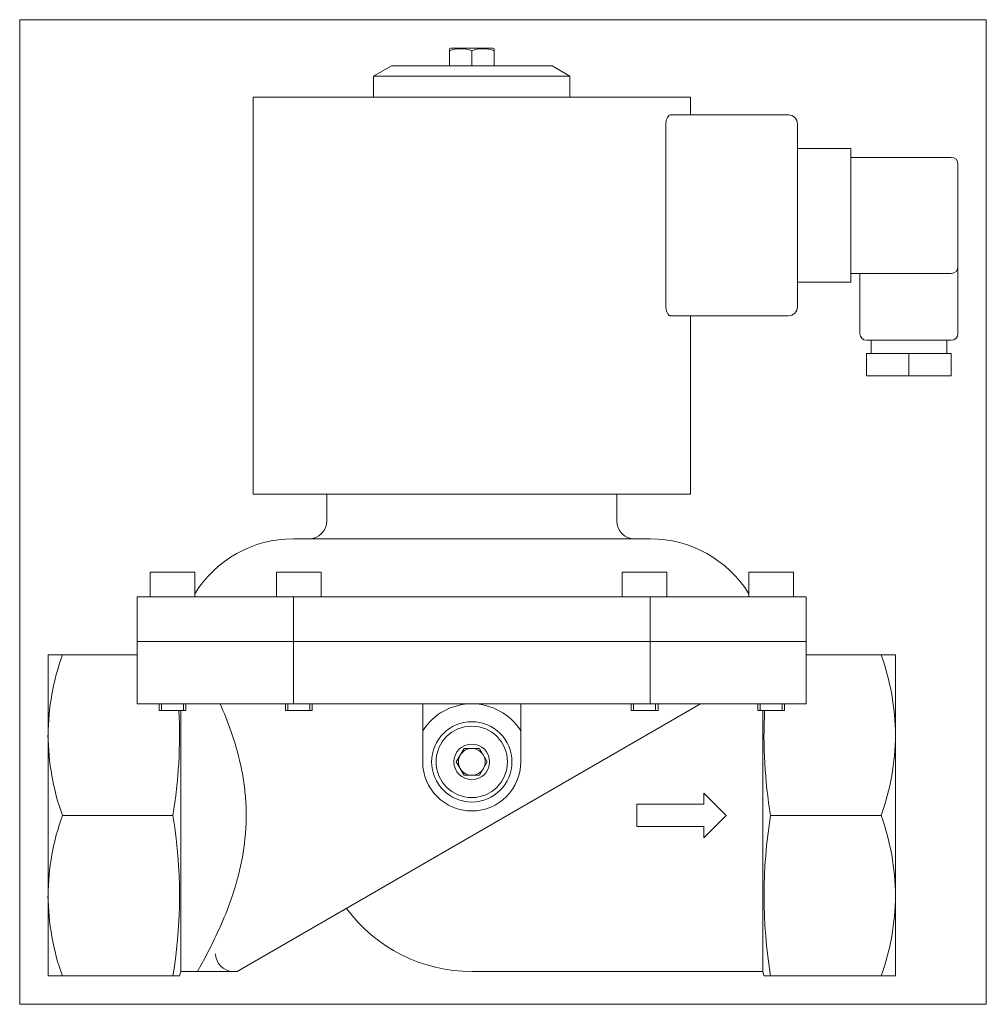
# Model space of a CAD drawing. Extents: x 42 to 259, y -5 to 215.
import ezdxf
from ezdxf.xclip import XClip

# ---------------------------------------------------------------- set-up
doc = ezdxf.new("R2010")
doc.units = 0
doc.header["$LTSCALE"] = 25.4
doc.header["$MEASUREMENT"] = 0
doc.header["$XCLIPFRAME"] = 2
doc.layers.get('0').update_dxf_attribs({"linetype": 'CONTINUOUS'})
for name, color, linetype in [('CEWKA_40-65', 7, 'CONTINUOUS'), ('WA_031_01_00_005', 7, 'CONTINUOUS'), ('WA_031_01_00_010', 7, 'CONTINUOUS'), ('WA_157_01_01', 7, 'CONTINUOUS'), ('WA_157_01_02', 7, 'CONTINUOUS'), ('Ś-006M6X12SZEŚC_', 7, 'CONTINUOUS'), ('Ś-028IMBUSM6X25', 7, 'CONTINUOUS')]:
    doc.layers.add(name, color=color, linetype=linetype)

# ---------------------------------------------------------------- blocks, each defined once
blk = doc.blocks.new('SE1')
at = {"layer": 'CEWKA_40-65', "color": 7, "linetype": 'CONTINUOUS', "lineweight": 0}
for p, q in [((94.83, 198.05), (94.83, 109.05)), ((94.83, 198.05), (192.83, 198.05)), ((192.83, 194.05), (192.83, 198.05)), ((187.36, 151.05), (187.36, 192.05)), ((188.33, 194.05), (214.83, 194.05)), ((216.83, 192.05), (216.83, 151.05)), ((216.83, 186.55), (228.83, 186.55)), ((228.83, 186.55), (228.83, 184.55)), ((228.83, 184.55), (251.33, 184.55)), ((228.83, 184.55), (228.83, 158.55)), ((252.83, 183.05), (252.83, 160.05)), ((252.83, 145.05), (252.83, 160.05)), ((228.83, 158.55), (228.83, 156.55)), ((251.33, 158.55), (228.83, 158.55)), ((230.83, 158.55), (230.83, 145.05)), ((228.83, 156.55), (216.83, 156.55)), ((214.83, 149.05), (188.33, 149.05)), ((192.83, 109.05), (192.83, 149.05)), ((232.33, 143.55), (251.33, 143.55)), ((233.33, 143.55), (233.33, 140.55)), ((250.33, 140.55), (250.33, 143.55)), ((241.83, 140.55), (232.33, 140.55)), ((232.33, 135.55), (232.33, 140.55)), ((251.33, 140.55), (241.83, 140.55)), ((241.83, 135.55), (241.83, 140.55)), ((251.33, 135.55), (251.33, 140.55)), ((241.83, 135.55), (232.33, 135.55)), ((251.33, 135.55), (241.83, 135.55)), ((94.83, 109.05), (192.83, 109.05))]:
    blk.add_line(p, q, dxfattribs=at)
for centre, radius, start, end in [((214.83, 192.05), 2, 0, 90), ((251.33, 183.05), 1.5, 0, 90), ((251.33, 160.05), 1.5, 270, 360), ((214.83, 151.05), 2, 270, 360), ((232.33, 145.05), 1.5, 180, 270), ((251.33, 145.05), 1.5, 270, 360)]:
    blk.add_arc(centre, radius, start, end, dxfattribs=at)
for points, knots in [([(188.33, 194.05), (188.22, 194.05), (188.1, 194.01), (187.87, 193.82), (187.77, 193.68), (187.63, 193.41), (187.58, 193.31), (187.51, 193.1), (187.47, 192.98), (187.42, 192.73), (187.39, 192.6), (187.37, 192.33), (187.36, 192.19), (187.36, 192.05)], [0, 0, 0, 0, 0.25, 0.25, 0.5, 0.5, 0.625, 0.625, 0.75, 0.75, 0.875, 0.875, 1, 1, 1, 1]), ([(187.36, 151.05), (187.36, 150.91), (187.37, 150.78), (187.39, 150.51), (187.42, 150.38), (187.5, 150), (187.58, 149.78), (187.72, 149.52), (187.77, 149.43), (187.88, 149.3), (187.93, 149.24), (188.04, 149.15), (188.1, 149.11), (188.22, 149.07), (188.28, 149.05), (188.33, 149.05)], [0, 0, 0, 0, 0.125, 0.125, 0.25, 0.25, 0.5, 0.5, 0.625, 0.625, 0.75, 0.75, 0.875, 0.875, 1, 1, 1, 1])]:
    blk.add_open_spline(points, degree=3, knots=knots, dxfattribs=at)
at = {"layer": 'WA_031_01_00_005', "color": 7, "linetype": 'CONTINUOUS', "lineweight": 0}
for p, q in [((125.83, 205.05), (121.83, 202.74)), ((161.83, 205.05), (125.83, 205.05)), ((165.83, 202.74), (161.83, 205.05)), ((121.83, 202.74), (165.83, 202.74)), ((121.83, 202.74), (121.83, 198.05)), ((165.83, 198.05), (165.83, 202.74))]:
    blk.add_line(p, q, dxfattribs=at)
at = {"layer": 'WA_031_01_00_010', "color": 7, "linetype": 'CONTINUOUS', "lineweight": 0}
for p, q in [((140.36, 49.05), (142.1, 52.05)), ((142.1, 52.05), (145.56, 52.05)), ((145.56, 52.05), (147.29, 49.05)), ((142.1, 46.05), (140.36, 49.05)), ((147.29, 49.05), (145.56, 46.05)), ((145.56, 46.05), (142.1, 46.05))]:
    blk.add_line(p, q, dxfattribs=at)
for radius in [9, 8, 4]:
    blk.add_circle((143.83, 49.05), radius, dxfattribs=at)
for start, end in [(90, 150), (30, 90), (150, 210), (330, 30), (210, 270), (270, 330)]:
    blk.add_arc((143.83, 49.05), 3, start, end, dxfattribs=at)
at = {"layer": 'WA_157_01_01', "color": 7, "linetype": 'CONTINUOUS', "lineweight": 0}
for p, q in [((68.83, 62.05), (68.83, 76.05)), ((103.83, 76.05), (68.83, 76.05)), ((103.83, 62.05), (103.83, 76.05)), ((183.83, 76.05), (103.83, 76.05)), ((183.83, 62.05), (183.83, 76.05)), ((218.83, 76.05), (183.83, 76.05)), ((218.83, 62.05), (218.83, 76.05)), ((52.04, 73.05), (48.83, 73.05)), ((48.83, 55.05), (48.83, 73.05)), ((68.83, 73.05), (52.04, 73.05)), ((218.83, 73.05), (235.61, 73.05)), ((238.83, 73.05), (235.61, 73.05)), ((238.83, 73.05), (238.83, 55.05)), ((68.83, 62.05), (103.83, 62.05)), ((195.13, 62.05), (91.21, 2.05)), ((103.83, 62.05), (183.83, 62.05)), ((132.83, 62.05), (132.83, 55.98)), ((154.83, 55.98), (154.83, 62.05)), ((183.83, 62.05), (218.83, 62.05)), ((78.59, 60.55), (78.59, 2.05)), ((209.07, 2.05), (209.07, 60.55)), ((132.83, 55.98), (132.83, 49.05)), ((154.83, 49.05), (154.83, 55.98)), ((48.83, 19.05), (48.83, 55.05)), ((238.83, 55.05), (238.83, 19.05)), ((195.83, 42.05), (195.83, 39.55)), ((200.83, 37.05), (195.83, 42.05)), ((195.83, 39.55), (180.83, 39.55)), ((180.83, 39.55), (180.83, 34.55)), ((76.83, 37.05), (52.04, 37.05)), ((195.83, 32.05), (200.83, 37.05)), ((210.83, 37.05), (235.61, 37.05)), ((180.83, 34.55), (195.83, 34.55)), ((195.83, 34.55), (195.83, 32.05)), ((48.83, 1.05), (48.83, 19.05)), ((238.83, 19.05), (238.83, 1.05)), ((48.83, 1.05), (52.04, 1.05)), ((76.83, 1.05), (52.04, 1.05)), ((76.83, 1.05), (78.32, 1.05)), ((78.32, 1.05), (78.59, 2.05)), ((78.59, 2.05), (82.33, 2.05)), ((88.37, 2.05), (82.33, 2.05)), ((90.28, 2.05), (88.37, 2.05)), ((91.21, 2.05), (90.28, 2.05)), ((143.83, 2.05), (209.07, 2.05)), ((209.07, 2.05), (209.34, 1.05)), ((210.83, 1.05), (209.34, 1.05)), ((210.83, 1.05), (235.61, 1.05)), ((235.61, 1.05), (238.83, 1.05))]:
    blk.add_line(p, q, dxfattribs=at)
for centre, radius, start, end in [((104.34, 54.42), 55.51, 160.3927, 179.3512), ((182.48, 54.27), 56.36, 0.7917, 19.4644), ((143.83, 49.05), 13, 90, 147.7958), ((143.83, 49.05), 13, 32.2042, 90), ((-30.55, 54.96), 108.86, 350.5308, 2.9445), ((318.2, 54.96), 108.86, 177.0555, 189.4692), ((105.18, 55.83), 56.36, 180.7917, 199.4644), ((183.32, 55.68), 55.51, 340.3927, 359.3512), ((143.83, 49.05), 11, 180, 360), ((104.34, 18.42), 55.51, 160.3927, 179.3512), ((-31.92, 19.05), 110.22, 350.6013, 9.3987), ((319.57, 19.05), 110.22, 170.6013, 189.3987), ((182.48, 18.27), 56.36, 0.7917, 19.4644), ((105.18, 19.83), 56.36, 180.7917, 199.4644), ((183.32, 19.68), 55.51, 340.3927, 359.3512), ((143.83, 37.05), 35, 216.5624, 270), ((-28.54, 65.22), 127.6, 330.3293, 332.376), ((90.44, 6.09), 4.04, 180.5724, 267.7053)]:
    blk.add_arc(centre, radius, start, end, dxfattribs=at)
blk.add_open_spline([(87.42, 62.05), (88.25, 60.17), (89.12, 58.05), (90.7, 53.48), (91.42, 51.04), (92.29, 47.11), (92.54, 45.75), (92.93, 43.02), (93.07, 41.63), (93.25, 38.83), (93.28, 37.4), (93.22, 34.56), (93.13, 33.16), (92.7, 29.01), (92.18, 26.28), (90.89, 21.2), (90.1, 18.8), (88.46, 14.41), (87.6, 12.42), (85.95, 8.85), (85.18, 7.32), (84.51, 6.05)], degree=3, knots=[0, 0, 0, 0, 0.125, 0.125, 0.25, 0.25, 0.3125, 0.3125, 0.375, 0.375, 0.4375, 0.4375, 0.5, 0.5, 0.625, 0.625, 0.75, 0.75, 0.875, 0.875, 1, 1, 1, 1], dxfattribs=at)
at = {"layer": 'WA_157_01_02', "color": 7, "linetype": 'CONTINUOUS', "lineweight": 0}
for p, q in [((111.33, 109.05), (111.33, 103.05)), ((176.33, 103.05), (176.33, 109.05)), ((183.83, 99.05), (103.83, 99.05)), ((68.83, 86.05), (103.83, 86.05)), ((68.83, 86.05), (68.83, 76.05)), ((103.83, 86.05), (183.83, 86.05)), ((103.83, 86.05), (103.83, 76.05)), ((183.83, 86.05), (218.83, 86.05)), ((183.83, 86.05), (183.83, 76.05)), ((218.83, 86.05), (218.83, 76.05)), ((103.83, 76.05), (68.83, 76.05)), ((183.83, 76.05), (103.83, 76.05)), ((218.83, 76.05), (183.83, 76.05))]:
    blk.add_line(p, q, dxfattribs=at)
for centre, radius, start, end in [((107.33, 103.05), 4, 270, 360), ((180.33, 103.05), 4, 180, 270), ((103.83, 73.05), 26, 90, 148.2827), ((183.83, 73.05), 26, 31.7173, 90)]:
    blk.add_arc(centre, radius, start, end, dxfattribs=at)
at = {"layer": 'Ś-006M6X12SZEŚC_', "color": 7, "linetype": 'CONTINUOUS', "lineweight": 0}
for p, q in [((139.13, 209.05), (138.83, 208.89)), ((138.83, 208.44), (138.83, 208.89)), ((138.83, 208.44), (138.83, 205.05)), ((148.53, 209.05), (139.13, 209.05)), ((143.83, 208.44), (143.83, 205.05)), ((148.83, 208.88), (148.53, 209.05)), ((148.83, 208.88), (148.83, 208.44)), ((148.83, 208.44), (148.83, 205.05))]:
    blk.add_line(p, q, dxfattribs=at)
for centre, start, end in [((141.33, 201.62), 69.8527, 110.1241), ((146.33, 201.62), 69.8522, 110.1015)]:
    blk.add_arc(centre, 7.26, start, end, dxfattribs=at)
at = {"layer": 'Ś-028IMBUSM6X25', "color": 7, "linetype": 'CONTINUOUS', "lineweight": 0}
for p, q in [((81.71, 91.55), (71.71, 91.55)), ((71.71, 91.55), (71.71, 86.05)), ((81.71, 86.05), (81.71, 91.55)), ((110.08, 91.55), (100.08, 91.55)), ((100.08, 91.55), (100.08, 86.05)), ((110.08, 86.05), (110.08, 91.55)), ((187.58, 91.55), (177.58, 91.55)), ((177.58, 91.55), (177.58, 86.05)), ((187.58, 86.05), (187.58, 91.55)), ((215.95, 91.55), (205.95, 91.55)), ((205.95, 91.55), (205.95, 86.05)), ((215.95, 86.05), (215.95, 91.55)), ((73.71, 62.05), (73.71, 60.55)), ((74.25, 60.55), (74.25, 62.05)), ((79.17, 60.55), (79.17, 62.05)), ((79.71, 60.55), (79.71, 62.05)), ((102.08, 62.05), (102.08, 60.55)), ((102.62, 60.55), (102.62, 62.05)), ((107.54, 60.55), (107.54, 62.05)), ((108.08, 60.55), (108.08, 62.05)), ((179.58, 62.05), (179.58, 60.55)), ((180.12, 60.55), (180.12, 62.05)), ((185.04, 60.55), (185.04, 62.05)), ((185.58, 60.55), (185.58, 62.05)), ((207.95, 62.05), (207.95, 60.55)), ((208.49, 60.55), (208.49, 62.05)), ((213.4, 60.55), (213.4, 62.05)), ((213.95, 60.55), (213.95, 62.05)), ((79.71, 60.55), (73.71, 60.55)), ((108.08, 60.55), (102.08, 60.55)), ((185.58, 60.55), (179.58, 60.55)), ((213.95, 60.55), (207.95, 60.55))]:
    blk.add_line(p, q, dxfattribs=at)

msp = doc.modelspace()

# ---------------------------------------------------------------- block references
at = {"color": 0, "lineweight": 0}
ref = msp.add_blockref('SE1', (0, 0), dxfattribs=at)
XClip(ref).set_block_clipping_path([(42.4788092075, -5.2964930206), (259.1788053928, 215.4035112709)])
ref.dxf.unprotected_set("ltscale", 0)

doc.saveas('drawing.dxf')
